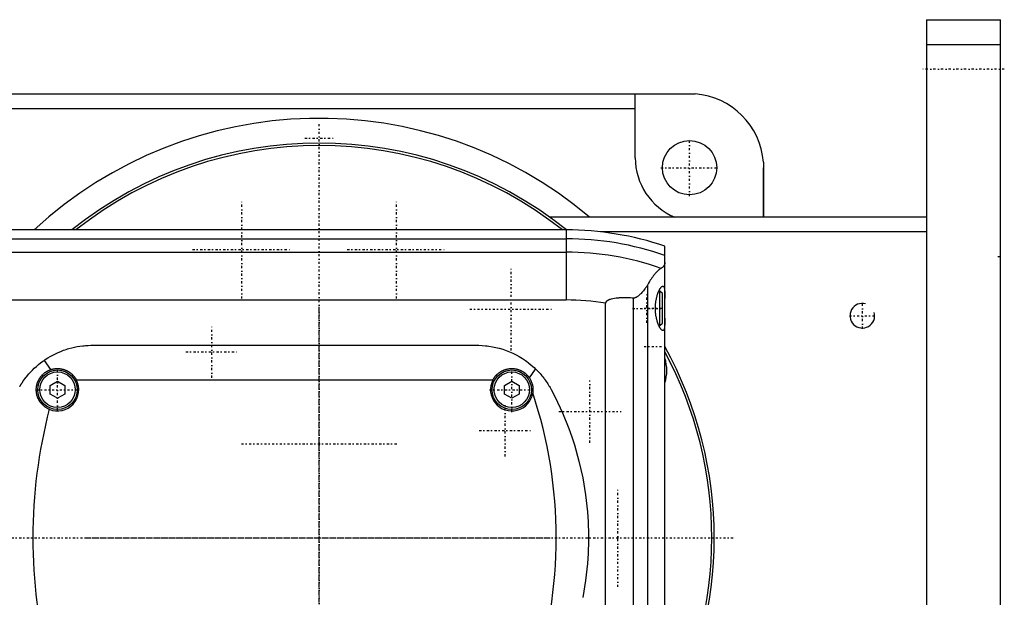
# Model space of a CAD drawing. Extents: x -602 to 139, y -105 to 105.
# Tile 6 of 6: x -61 to 139, y -12 to 105. Entities that reach past the tile are written whole.
import ezdxf

# ---------------------------------------------------------------- set-up
doc = ezdxf.new("R2010")
doc.units = 0
doc.linetypes.add('CENTER', pattern=[1.5, 0.45, -0.5, 0.05, -0.5])
for name, color, linetype in [('AM_0', 7, 'CONTINUOUS'), ('AM_10', 7, 'CONTINUOUS'), ('AM_7', 7, 'CENTER')]:
    doc.layers.add(name, color=color, linetype=linetype)

msp = doc.modelspace()

# ---------------------------------------------------------------- linework, layer by layer
at = {"layer": 'AM_0', "color": 7, "linetype": 'CONTINUOUS'}
for p, q in [((123, 105), (138, 105)), ((123, 105), (123, -105)), ((138, -105), (138, 105)), ((123, 100), (138, 100)), ((-75, 90), (75, 90)), ((64, 89.96), (76.12, 89.96)), ((64, 77), (64, 89.96)), ((-64, 87), (64, 87)), ((89.96, 76.12), (89.96, 65)), ((90, 65), (90, 75)), ((123, 65), (46.64, 65)), ((50, 62.39), (-340, 62.39)), ((50, 62.39), (50, 48.19)), ((123, 62), (56.95, 62)), ((-340, 60.6), (50, 60.6)), ((-340, 57.89), (50, 57.89)), ((70, -59.1), (70, 59.1)), ((66.48, 51.17), (66.48, -51.17)), ((69, 50), (68.79, 50)), ((69.5, 49.5), (69, 50)), ((69, 43), (69, 50)), ((-340, 48.19), (50, 48.19)), ((63.58, 48.57), (63.58, -48.57)), ((69.5, 43.5), (69.5, 49.5)), ((58, -47.52), (58, 47.52)), ((68.79, 43), (69, 43)), ((69, 43), (69.5, 43.5)), ((-46, 39), (32, 39)), ((-55.72, 35.94), (-54.39, 34.07)), ((42.58, 32.38), (43.84, 34.2)), ((-49.19, 32), (35.19, 32)), ((-54.5, 30.87), (-53, 31.73)), ((-54.5, 29.13), (-54.5, 30.87)), ((-53, 31.73), (-51.5, 30.87)), ((-51.5, 30.87), (-51.5, 29.13)), ((37.5, 30.87), (39, 31.73)), ((37.5, 29.13), (37.5, 30.87)), ((39, 31.73), (40.5, 30.87)), ((40.5, 30.87), (40.5, 29.13)), ((-53, 28.27), (-54.5, 29.13)), ((-51.5, 29.13), (-53, 28.27)), ((39, 28.27), (37.5, 29.13)), ((40.5, 29.13), (39, 28.27))]:
    msp.add_line(p, q, dxfattribs=at)
for points in [[(75, 90, 0), (75.18, 90, 0), (75.56, 89.99, 0), (75.93, 89.97, 0), (76.12, 89.96, 0)], [(89.96, 76.12, 0), (89.97, 75.93, 0), (89.99, 75.56, 0), (90, 75.18, 0), (90, 75, 0)], [(69.24, 54.6, 0), (69.18, 54.57, 0), (69.06, 54.49, 0), (68.94, 54.39, 0), (68.87, 54.34, 0), (68.8, 54.28, 0), (68.66, 54.16, 0), (68.52, 54.02, 0), (68.37, 53.87, 0), (68.21, 53.71, 0), (68.05, 53.53, 0), (67.97, 53.43, 0), (67.89, 53.34, 0), (67.72, 53.13, 0), (67.56, 52.91, 0), (67.39, 52.68, 0), (67.22, 52.44, 0), (67.05, 52.18, 0), (66.97, 52.04, 0), (66.88, 51.91, 0), (66.72, 51.62, 0), (66.55, 51.33, 0), (66.48, 51.17, 0)], [(70, 55.78, 0), (70, 55.74, 0), (69.99, 55.66, 0), (69.99, 55.58, 0), (69.98, 55.55, 0), (69.97, 55.51, 0), (69.95, 55.44, 0), (69.93, 55.37, 0), (69.9, 55.3, 0), (69.87, 55.23, 0), (69.84, 55.16, 0), (69.82, 55.13, 0), (69.79, 55.1, 0), (69.75, 55.03, 0), (69.7, 54.97, 0), (69.64, 54.91, 0), (69.58, 54.85, 0), (69.51, 54.79, 0), (69.48, 54.76, 0), (69.44, 54.73, 0), (69.37, 54.68, 0), (69.28, 54.63, 0), (69.24, 54.6, 0)], [(66.48, 51.17, 0), (66.4, 51.06, 0), (66.26, 50.84, 0), (66.11, 50.63, 0), (66.03, 50.53, 0), (65.95, 50.43, 0), (65.8, 50.23, 0), (65.65, 50.04, 0), (65.49, 49.85, 0), (65.34, 49.68, 0), (65.19, 49.52, 0), (65.11, 49.44, 0), (65.03, 49.36, 0), (64.88, 49.22, 0), (64.74, 49.09, 0), (64.58, 48.96, 0), (64.49, 48.89, 0), (64.46, 48.88, 0), (64.43, 48.86, 0), (64.42, 48.85, 0), (64.41, 48.84, 0), (64.38, 48.82, 0), (64.35, 48.8, 0), (64.32, 48.78, 0), (64.29, 48.77, 0), (64.26, 48.75, 0), (64.25, 48.74, 0), (64.24, 48.73, 0), (64.21, 48.72, 0), (64.18, 48.7, 0), (64.16, 48.7, 0), (64.15, 48.69, 0), (64.12, 48.68, 0), (64.08, 48.66, 0), (64.07, 48.66, 0), (64.05, 48.65, 0), (64.02, 48.64, 0), (63.99, 48.63, 0), (63.96, 48.62, 0), (63.93, 48.61, 0), (63.9, 48.6, 0), (63.88, 48.59, 0), (63.86, 48.59, 0), (63.83, 48.58, 0), (63.8, 48.58, 0), (63.76, 48.57, 0), (63.73, 48.57, 0), (63.7, 48.57, 0), (63.68, 48.57, 0), (63.66, 48.57, 0), (63.63, 48.57, 0), (63.6, 48.57, 0), (63.58, 48.57, 0)], [(69.59, 42, 0), (69.58, 42, 0), (69.55, 42, 0), (69.52, 42.01, 0), (69.51, 42.02, 0), (69.49, 42.02, 0), (69.46, 42.04, 0), (69.43, 42.06, 0), (69.4, 42.08, 0), (69.37, 42.1, 0), (69.33, 42.13, 0), (69.32, 42.15, 0), (69.3, 42.17, 0), (69.26, 42.2, 0), (69.23, 42.25, 0), (69.19, 42.29, 0), (69.16, 42.34, 0), (69.12, 42.39, 0), (69.1, 42.42, 0), (69.08, 42.45, 0), (69.05, 42.51, 0), (69.01, 42.57, 0), (68.99, 42.6, 0), (68.97, 42.63, 0), (68.93, 42.7, 0), (68.9, 42.77, 0), (68.88, 42.81, 0), (68.86, 42.85, 0), (68.82, 42.92, 0), (68.78, 43, 0), (68.75, 43.09, 0), (68.71, 43.17, 0), (68.68, 43.26, 0), (68.66, 43.3, 0), (68.64, 43.34, 0), (68.61, 43.43, 0), (68.58, 43.53, 0), (68.54, 43.62, 0), (68.51, 43.73, 0), (68.48, 43.83, 0), (68.46, 43.88, 0), (68.45, 43.93, 0), (68.42, 44.04, 0), (68.39, 44.16, 0), (68.36, 44.27, 0), (68.33, 44.39, 0), (68.3, 44.51, 0), (68.29, 44.57, 0), (68.28, 44.63, 0), (68.25, 44.75, 0), (68.23, 44.87, 0), (68.21, 45, 0), (68.19, 45.13, 0), (68.17, 45.26, 0), (68.16, 45.32, 0), (68.15, 45.39, 0), (68.14, 45.52, 0), (68.13, 45.65, 0), (68.12, 45.78, 0), (68.11, 45.91, 0), (68.1, 46.04, 0), (68.1, 46.11, 0), (68.09, 46.17, 0), (68.09, 46.31, 0), (68.09, 46.44, 0), (68.09, 46.5, 0), (68.09, 46.56, 0), (68.09, 46.69, 0), (68.09, 46.83, 0), (68.1, 46.89, 0), (68.1, 46.96, 0), (68.11, 47.09, 0), (68.12, 47.22, 0), (68.13, 47.35, 0), (68.14, 47.48, 0), (68.15, 47.61, 0), (68.16, 47.68, 0), (68.17, 47.74, 0), (68.19, 47.87, 0), (68.21, 48, 0), (68.23, 48.13, 0), (68.25, 48.25, 0), (68.28, 48.37, 0), (68.29, 48.43, 0), (68.3, 48.49, 0), (68.33, 48.61, 0), (68.36, 48.73, 0), (68.39, 48.84, 0), (68.42, 48.96, 0), (68.45, 49.07, 0), (68.46, 49.12, 0), (68.48, 49.17, 0), (68.51, 49.27, 0), (68.54, 49.38, 0), (68.58, 49.47, 0), (68.61, 49.57, 0), (68.64, 49.66, 0), (68.66, 49.7, 0), (68.68, 49.74, 0), (68.71, 49.83, 0), (68.75, 49.91, 0), (68.78, 50, 0), (68.82, 50.08, 0), (68.86, 50.15, 0), (68.88, 50.19, 0), (68.9, 50.23, 0), (68.93, 50.3, 0), (68.97, 50.37, 0), (68.99, 50.4, 0), (69.01, 50.43, 0), (69.05, 50.49, 0), (69.08, 50.55, 0), (69.1, 50.58, 0), (69.12, 50.61, 0), (69.16, 50.66, 0), (69.19, 50.71, 0), (69.23, 50.75, 0), (69.26, 50.8, 0), (69.3, 50.83, 0), (69.32, 50.85, 0), (69.33, 50.87, 0), (69.37, 50.9, 0), (69.4, 50.92, 0), (69.43, 50.94, 0), (69.46, 50.96, 0), (69.49, 50.98, 0), (69.51, 50.98, 0), (69.52, 50.99, 0), (69.55, 51, 0), (69.58, 51, 0), (69.59, 51, 0)], [(69.59, 51, 0), (69.62, 51, 0), (69.67, 50.98, 0), (69.72, 50.95, 0), (69.74, 50.93, 0), (69.76, 50.9, 0), (69.8, 50.83, 0), (69.84, 50.75, 0), (69.87, 50.65, 0), (69.9, 50.53, 0), (69.92, 50.4, 0), (69.93, 50.32, 0), (69.94, 50.25, 0), (69.96, 50.08, 0), (69.97, 49.91, 0), (69.98, 49.73, 0), (69.99, 49.53, 0), (69.99, 49.33, 0), (70, 49.22, 0), (70, 49.1, 0), (70, 48.87, 0), (70, 48.62, 0), (70, 48.5, 0)], [(63.58, 48.57, 0), (63.41, 48.58, 0), (63.07, 48.6, 0), (62.74, 48.62, 0), (62.57, 48.62, 0), (62.4, 48.63, 0), (62.07, 48.63, 0), (61.74, 48.63, 0), (61.42, 48.63, 0), (61.1, 48.62, 0), (60.78, 48.6, 0), (60.62, 48.58, 0), (60.46, 48.57, 0), (60.14, 48.54, 0), (59.8, 48.49, 0), (59.46, 48.43, 0), (59.13, 48.35, 0), (58.95, 48.3, 0), (58.9, 48.28, 0), (58.85, 48.27, 0), (58.82, 48.26, 0), (58.8, 48.25, 0), (58.75, 48.23, 0), (58.69, 48.21, 0), (58.67, 48.2, 0), (58.64, 48.19, 0), (58.59, 48.16, 0), (58.54, 48.14, 0), (58.51, 48.13, 0), (58.49, 48.11, 0), (58.44, 48.09, 0), (58.39, 48.06, 0), (58.34, 48.03, 0), (58.3, 48, 0), (58.25, 47.97, 0), (58.23, 47.95, 0), (58.21, 47.93, 0), (58.19, 47.91, 0), (58.18, 47.9, 0), (58.17, 47.9, 0), (58.17, 47.89, 0), (58.17, 47.89, 0), (58.16, 47.88, 0), (58.15, 47.88, 0), (58.15, 47.87, 0), (58.14, 47.86, 0), (58.13, 47.86, 0), (58.13, 47.85, 0), (58.13, 47.85, 0), (58.12, 47.84, 0), (58.12, 47.83, 0), (58.11, 47.83, 0), (58.11, 47.82, 0), (58.1, 47.81, 0), (58.1, 47.81, 0), (58.09, 47.81, 0), (58.09, 47.8, 0), (58.08, 47.79, 0), (58.08, 47.78, 0), (58.07, 47.78, 0), (58.07, 47.77, 0), (58.07, 47.76, 0), (58.07, 47.76, 0), (58.06, 47.75, 0), (58.06, 47.74, 0), (58.05, 47.73, 0), (58.05, 47.73, 0), (58.04, 47.72, 0), (58.04, 47.71, 0), (58.04, 47.71, 0), (58.04, 47.7, 0), (58.03, 47.69, 0), (58.03, 47.69, 0), (58.03, 47.68, 0), (58.03, 47.67, 0), (58.02, 47.67, 0), (58.02, 47.66, 0), (58.02, 47.66, 0), (58.02, 47.65, 0), (58.02, 47.64, 0), (58.01, 47.63, 0), (58.01, 47.62, 0), (58.01, 47.61, 0), (58.01, 47.61, 0), (58.01, 47.6, 0), (58.01, 47.59, 0), (58, 47.58, 0), (58, 47.57, 0), (58, 47.57, 0), (58, 47.56, 0), (58, 47.55, 0), (58, 47.55, 0), (58, 47.54, 0), (58, 47.53, 0), (58, 47.52, 0)], [(70, 44.5, 0), (70, 44.38, 0), (70, 44.13, 0), (70, 43.9, 0), (70, 43.78, 0), (69.99, 43.67, 0), (69.99, 43.47, 0), (69.98, 43.27, 0), (69.97, 43.09, 0), (69.96, 42.92, 0), (69.94, 42.75, 0), (69.93, 42.68, 0), (69.92, 42.6, 0), (69.9, 42.47, 0), (69.87, 42.35, 0), (69.84, 42.25, 0), (69.8, 42.17, 0), (69.76, 42.1, 0), (69.74, 42.07, 0), (69.72, 42.05, 0), (69.67, 42.02, 0), (69.62, 42, 0), (69.59, 42, 0)], [(-55.72, 35.94, 0), (-55.48, 36.11, 0), (-54.98, 36.44, 0), (-54.46, 36.74, 0), (-54.2, 36.89, 0), (-53.94, 37.03, 0), (-53.41, 37.3, 0), (-52.88, 37.55, 0), (-52.33, 37.78, 0), (-51.78, 37.99, 0), (-51.23, 38.18, 0), (-50.95, 38.26, 0), (-50.68, 38.34, 0), (-50.12, 38.49, 0), (-49.56, 38.62, 0), (-49, 38.73, 0), (-48.45, 38.82, 0), (-47.89, 38.89, 0), (-47.62, 38.92, 0), (-47.34, 38.95, 0), (-46.8, 38.98, 0), (-46.27, 39, 0), (-46, 39, 0)], [(32, 39, 0), (32.33, 39, 0), (33, 38.97, 0), (33.69, 38.92, 0), (34.03, 38.88, 0), (34.38, 38.83, 0), (35.07, 38.72, 0), (35.77, 38.58, 0), (36.46, 38.4, 0), (37.16, 38.2, 0), (37.85, 37.96, 0), (38.19, 37.83, 0), (38.53, 37.7, 0), (39.21, 37.4, 0), (39.87, 37.07, 0), (40.52, 36.71, 0), (41.16, 36.32, 0), (41.78, 35.91, 0), (42.08, 35.69, 0), (42.38, 35.46, 0), (42.96, 34.99, 0), (43.55, 34.48, 0), (43.84, 34.2, 0)], [(-60.65, 30.62, 0), (-60.65, 30.62, 0), (-60.65, 30.62, 0), (-60.65, 30.63, 0), (-60.64, 30.63, 0), (-60.64, 30.64, 0), (-60.64, 30.65, 0), (-60.63, 30.66, 0), (-60.62, 30.68, 0), (-60.61, 30.7, 0), (-60.59, 30.72, 0), (-60.59, 30.73, 0), (-60.58, 30.74, 0), (-60.57, 30.76, 0), (-60.55, 30.79, 0), (-60.53, 30.82, 0), (-60.52, 30.85, 0), (-60.5, 30.88, 0), (-60.49, 30.9, 0), (-60.48, 30.91, 0), (-60.45, 30.95, 0), (-60.43, 30.98, 0), (-60.42, 31, 0), (-60.41, 31.02, 0), (-60.39, 31.06, 0), (-60.36, 31.09, 0), (-60.35, 31.11, 0), (-60.34, 31.13, 0), (-60.31, 31.17, 0), (-60.29, 31.21, 0), (-60.26, 31.26, 0), (-60.23, 31.3, 0), (-60.2, 31.34, 0), (-60.19, 31.36, 0), (-60.17, 31.39, 0), (-60.14, 31.43, 0), (-60.11, 31.48, 0), (-60.01, 31.64, 0), (-59.81, 31.91, 0), (-59.59, 32.21, 0), (-59.35, 32.53, 0), (-59.21, 32.7, 0), (-59.07, 32.87, 0), (-58.77, 33.22, 0), (-58.43, 33.59, 0), (-58.07, 33.97, 0), (-57.69, 34.35, 0), (-57.28, 34.72, 0), (-57.07, 34.9, 0), (-56.86, 35.08, 0), (-56.41, 35.44, 0), (-55.96, 35.78, 0), (-55.72, 35.94, 0)], [(-54.66, 26.03, 0), (-54.7, 26.05, 0), (-54.79, 26.09, 0), (-54.88, 26.13, 0), (-54.92, 26.15, 0), (-54.97, 26.18, 0), (-55.05, 26.22, 0), (-55.14, 26.27, 0), (-55.22, 26.32, 0), (-55.31, 26.37, 0), (-55.39, 26.42, 0), (-55.43, 26.45, 0), (-55.47, 26.48, 0), (-55.55, 26.54, 0), (-55.63, 26.59, 0), (-55.7, 26.66, 0), (-55.78, 26.72, 0), (-55.85, 26.78, 0), (-55.89, 26.81, 0), (-55.92, 26.84, 0), (-55.99, 26.91, 0), (-56.06, 26.98, 0), (-56.09, 27.01, 0), (-56.13, 27.05, 0), (-56.19, 27.12, 0), (-56.26, 27.19, 0), (-56.29, 27.23, 0), (-56.32, 27.26, 0), (-56.38, 27.34, 0), (-56.44, 27.41, 0), (-56.49, 27.49, 0), (-56.55, 27.57, 0), (-56.6, 27.65, 0), (-56.63, 27.69, 0), (-56.65, 27.73, 0), (-56.7, 27.81, 0), (-56.75, 27.89, 0), (-56.79, 27.98, 0), (-56.84, 28.06, 0), (-56.88, 28.14, 0), (-56.9, 28.19, 0), (-56.92, 28.23, 0), (-56.96, 28.32, 0), (-56.99, 28.41, 0), (-57.03, 28.49, 0), (-57.06, 28.58, 0), (-57.09, 28.67, 0), (-57.1, 28.72, 0), (-57.12, 28.76, 0), (-57.15, 28.86, 0), (-57.17, 28.95, 0), (-57.19, 29.04, 0), (-57.21, 29.13, 0), (-57.23, 29.23, 0), (-57.24, 29.27, 0), (-57.25, 29.32, 0), (-57.26, 29.42, 0), (-57.27, 29.51, 0), (-57.28, 29.61, 0), (-57.29, 29.7, 0), (-57.3, 29.8, 0), (-57.3, 29.85, 0), (-57.3, 29.89, 0), (-57.3, 29.99, 0), (-57.3, 30.09, 0), (-57.3, 30.14, 0), (-57.3, 30.18, 0), (-57.29, 30.28, 0), (-57.28, 30.38, 0), (-57.28, 30.43, 0), (-57.27, 30.48, 0), (-57.26, 30.57, 0), (-57.25, 30.67, 0), (-57.23, 30.77, 0), (-57.21, 30.86, 0), (-57.19, 30.96, 0), (-57.18, 31.01, 0), (-57.17, 31.05, 0), (-57.14, 31.15, 0), (-57.12, 31.24, 0), (-57.09, 31.33, 0), (-57.06, 31.43, 0), (-57.02, 31.52, 0), (-57.01, 31.56, 0), (-56.99, 31.61, 0), (-56.95, 31.7, 0), (-56.91, 31.79, 0), (-56.87, 31.87, 0), (-56.83, 31.96, 0), (-56.78, 32.05, 0), (-56.76, 32.09, 0), (-56.73, 32.13, 0), (-56.68, 32.22, 0), (-56.63, 32.3, 0), (-56.58, 32.38, 0), (-56.53, 32.46, 0), (-56.47, 32.54, 0), (-56.44, 32.58, 0), (-56.41, 32.62, 0), (-56.35, 32.69, 0), (-56.29, 32.77, 0), (-56.23, 32.84, 0), (-56.17, 32.91, 0), (-56.1, 32.98, 0), (-56.07, 33.01, 0), (-56.03, 33.05, 0), (-55.97, 33.11, 0), (-55.9, 33.18, 0), (-55.86, 33.21, 0), (-55.82, 33.24, 0), (-55.75, 33.3, 0), (-55.68, 33.36, 0), (-55.64, 33.39, 0), (-55.6, 33.42, 0), (-55.53, 33.48, 0), (-55.45, 33.53, 0), (-55.37, 33.59, 0), (-55.29, 33.64, 0), (-55.21, 33.69, 0), (-55.17, 33.71, 0), (-55.13, 33.74, 0), (-55.05, 33.78, 0), (-54.96, 33.83, 0), (-54.88, 33.87, 0), (-54.79, 33.91, 0), (-54.7, 33.95, 0), (-54.66, 33.97, 0), (-54.62, 33.99, 0), (-54.53, 34.02, 0), (-54.44, 34.05, 0), (-54.39, 34.07, 0)], [(-54.39, 34.07, 0), (-54.36, 34.08, 0), (-54.31, 34.1, 0), (-54.26, 34.11, 0), (-54.23, 34.12, 0), (-54.2, 34.13, 0), (-54.15, 34.14, 0), (-54.09, 34.16, 0), (-54.03, 34.17, 0), (-53.98, 34.19, 0), (-53.92, 34.2, 0), (-53.9, 34.21, 0), (-53.87, 34.21, 0), (-53.81, 34.22, 0), (-53.76, 34.23, 0), (-53.7, 34.24, 0), (-53.64, 34.25, 0), (-53.59, 34.26, 0), (-53.56, 34.26, 0), (-53.53, 34.27, 0), (-53.48, 34.27, 0), (-53.42, 34.28, 0), (-53.39, 34.28, 0), (-53.37, 34.28, 0), (-53.31, 34.29, 0), (-53.25, 34.29, 0), (-53.23, 34.29, 0), (-53.2, 34.3, 0), (-53.14, 34.3, 0), (-53.09, 34.3, 0), (-53.03, 34.3, 0), (-52.98, 34.3, 0), (-52.93, 34.3, 0), (-52.9, 34.3, 0), (-52.87, 34.3, 0), (-52.82, 34.3, 0), (-52.76, 34.29, 0), (-52.7, 34.29, 0), (-52.65, 34.29, 0), (-52.59, 34.28, 0), (-52.57, 34.28, 0), (-52.54, 34.28, 0), (-52.48, 34.27, 0), (-52.43, 34.26, 0), (-52.37, 34.25, 0), (-52.31, 34.25, 0), (-52.26, 34.24, 0), (-52.23, 34.23, 0), (-52.2, 34.23, 0), (-52.15, 34.21, 0), (-52.09, 34.2, 0), (-52.04, 34.19, 0), (-51.98, 34.18, 0), (-51.92, 34.16, 0), (-51.9, 34.16, 0), (-51.87, 34.15, 0), (-51.81, 34.13, 0), (-51.76, 34.12, 0), (-51.7, 34.1, 0), (-51.65, 34.08, 0), (-51.6, 34.06, 0), (-51.57, 34.05, 0), (-51.54, 34.05, 0), (-51.49, 34.03, 0), (-51.43, 34, 0), (-51.41, 33.99, 0), (-51.38, 33.98, 0), (-51.33, 33.96, 0), (-51.28, 33.94, 0), (-51.25, 33.93, 0), (-51.22, 33.92, 0), (-51.17, 33.89, 0), (-51.12, 33.87, 0), (-51.07, 33.84, 0), (-51.02, 33.82, 0), (-50.97, 33.79, 0), (-50.94, 33.77, 0), (-50.92, 33.76, 0), (-50.87, 33.73, 0), (-50.82, 33.7, 0), (-50.77, 33.68, 0), (-50.72, 33.65, 0), (-50.67, 33.61, 0), (-50.65, 33.6, 0), (-50.62, 33.58, 0), (-50.58, 33.55, 0), (-50.53, 33.52, 0), (-50.48, 33.49, 0), (-50.44, 33.45, 0), (-50.39, 33.42, 0), (-50.37, 33.4, 0), (-50.35, 33.39, 0), (-50.31, 33.35, 0), (-50.26, 33.32, 0), (-50.22, 33.28, 0), (-50.18, 33.24, 0), (-50.14, 33.21, 0), (-50.12, 33.19, 0), (-50.09, 33.17, 0), (-50.05, 33.13, 0), (-50.01, 33.09, 0), (-49.98, 33.06, 0), (-49.94, 33.02, 0), (-49.9, 32.98, 0), (-49.88, 32.96, 0), (-49.86, 32.94, 0), (-49.82, 32.9, 0), (-49.79, 32.86, 0), (-49.77, 32.84, 0), (-49.75, 32.82, 0), (-49.72, 32.77, 0), (-49.68, 32.73, 0), (-49.66, 32.71, 0), (-49.64, 32.69, 0), (-49.61, 32.64, 0), (-49.58, 32.6, 0), (-49.54, 32.56, 0), (-49.51, 32.51, 0), (-49.48, 32.46, 0), (-49.46, 32.44, 0), (-49.44, 32.42, 0), (-49.41, 32.37, 0), (-49.38, 32.32, 0), (-49.35, 32.27, 0), (-49.32, 32.22, 0), (-49.29, 32.18, 0), (-49.28, 32.15, 0), (-49.26, 32.13, 0), (-49.23, 32.08, 0), (-49.21, 32.03, 0), (-49.19, 32, 0)], [(35.19, 32, 0), (35.21, 32.04, 0), (35.25, 32.11, 0), (35.3, 32.18, 0), (35.32, 32.22, 0), (35.34, 32.25, 0), (35.38, 32.33, 0), (35.43, 32.4, 0), (35.48, 32.46, 0), (35.52, 32.53, 0), (35.57, 32.6, 0), (35.6, 32.63, 0), (35.62, 32.66, 0), (35.67, 32.73, 0), (35.73, 32.79, 0), (35.78, 32.85, 0), (35.83, 32.91, 0), (35.89, 32.97, 0), (35.92, 33, 0), (35.94, 33.03, 0), (36, 33.08, 0), (36.06, 33.14, 0), (36.09, 33.16, 0), (36.12, 33.19, 0), (36.18, 33.25, 0), (36.24, 33.3, 0), (36.27, 33.32, 0), (36.3, 33.35, 0), (36.37, 33.4, 0), (36.43, 33.45, 0), (36.5, 33.5, 0), (36.57, 33.55, 0), (36.64, 33.59, 0), (36.67, 33.62, 0), (36.71, 33.64, 0), (36.78, 33.68, 0), (36.85, 33.72, 0), (36.92, 33.77, 0), (37, 33.8, 0), (37.07, 33.84, 0), (37.11, 33.86, 0), (37.15, 33.88, 0), (37.22, 33.92, 0), (37.3, 33.95, 0), (37.38, 33.98, 0), (37.46, 34.01, 0), (37.53, 34.04, 0), (37.57, 34.06, 0), (37.61, 34.07, 0), (37.69, 34.1, 0), (37.77, 34.12, 0), (37.85, 34.14, 0), (37.93, 34.17, 0), (38.02, 34.19, 0), (38.06, 34.2, 0), (38.1, 34.2, 0), (38.18, 34.22, 0), (38.26, 34.24, 0), (38.34, 34.25, 0), (38.42, 34.26, 0), (38.51, 34.27, 0), (38.55, 34.28, 0), (38.59, 34.28, 0), (38.67, 34.29, 0), (38.75, 34.29, 0), (38.79, 34.29, 0), (38.83, 34.3, 0), (38.91, 34.3, 0), (38.99, 34.3, 0), (39.03, 34.3, 0), (39.07, 34.3, 0), (39.15, 34.3, 0), (39.23, 34.29, 0), (39.31, 34.29, 0), (39.39, 34.28, 0), (39.48, 34.27, 0), (39.52, 34.27, 0), (39.56, 34.26, 0), (39.64, 34.25, 0), (39.72, 34.24, 0), (39.8, 34.22, 0), (39.88, 34.21, 0), (39.97, 34.19, 0), (40.01, 34.18, 0), (40.05, 34.17, 0), (40.13, 34.15, 0), (40.21, 34.13, 0), (40.29, 34.1, 0), (40.37, 34.08, 0), (40.45, 34.05, 0), (40.49, 34.03, 0), (40.53, 34.02, 0), (40.61, 33.99, 0), (40.68, 33.96, 0), (40.76, 33.92, 0), (40.84, 33.89, 0), (40.91, 33.85, 0), (40.95, 33.83, 0), (40.99, 33.81, 0), (41.06, 33.77, 0), (41.13, 33.73, 0), (41.21, 33.69, 0), (41.28, 33.65, 0), (41.35, 33.6, 0), (41.38, 33.58, 0), (41.42, 33.56, 0), (41.48, 33.51, 0), (41.55, 33.46, 0), (41.58, 33.44, 0), (41.62, 33.41, 0), (41.68, 33.36, 0), (41.75, 33.31, 0), (41.78, 33.28, 0), (41.81, 33.26, 0), (41.87, 33.2, 0), (41.93, 33.15, 0), (41.99, 33.09, 0), (42.04, 33.04, 0), (42.1, 32.98, 0), (42.13, 32.95, 0), (42.15, 32.92, 0), (42.21, 32.86, 0), (42.26, 32.8, 0), (42.31, 32.74, 0), (42.36, 32.68, 0), (42.42, 32.61, 0), (42.44, 32.58, 0), (42.46, 32.55, 0), (42.51, 32.48, 0), (42.56, 32.41, 0), (42.58, 32.38, 0)], [(43.84, 34.2, 0), (43.95, 34.1, 0), (44.15, 33.89, 0), (44.35, 33.68, 0), (44.45, 33.58, 0), (44.55, 33.47, 0), (44.74, 33.26, 0), (44.93, 33.04, 0), (45.12, 32.82, 0), (45.3, 32.59, 0), (45.48, 32.36, 0), (45.57, 32.25, 0), (45.65, 32.13, 0), (45.82, 31.9, 0), (45.99, 31.66, 0), (46.15, 31.42, 0), (46.31, 31.17, 0), (46.47, 30.93, 0), (46.54, 30.8, 0), (46.62, 30.68, 0), (46.76, 30.43, 0), (46.91, 30.17, 0), (46.98, 30.04, 0)], [(42.58, 32.38, 0), (42.63, 32.3, 0), (42.72, 32.15, 0), (42.81, 32, 0), (42.85, 31.92, 0), (42.89, 31.84, 0), (42.96, 31.68, 0), (43.03, 31.51, 0), (43.08, 31.35, 0), (43.14, 31.18, 0), (43.18, 31.01, 0), (43.2, 30.92, 0), (43.22, 30.84, 0), (43.25, 30.66, 0), (43.27, 30.49, 0), (43.29, 30.31, 0), (43.3, 30.13, 0), (43.3, 29.96, 0), (43.3, 29.87, 0), (43.29, 29.78, 0), (43.28, 29.61, 0), (43.26, 29.43, 0), (43.25, 29.34, 0)], [(46.98, 30.04, 0), (47.78, 28.5, 0), (49.26, 25.34, 0), (50.56, 22.12, 0), (51.14, 20.48, 0), (51.68, 18.83, 0), (52.61, 15.49, 0), (53.37, 12.11, 0), (53.94, 8.69, 0), (54.32, 5.23, 0), (54.45, 3.2, 0), (54.48, 2.63, 0), (54.5, 2.05, 0), (54.51, 1.76, 0), (54.52, 1.47, 0), (54.53, 0.89, 0), (54.53, 0.31, 0), (54.53, 0.02, 0), (54.53, -0.27, 0), (54.53, -0.86, 0), (54.52, -1.44, 0), (54.51, -1.73, 0), (54.5, -2.02, 0), (54.48, -2.6, 0), (54.45, -3.18, 0), (54.32, -5.21, 0), (53.94, -8.67, 0), (53.37, -12.1, 0)]]:
    msp.add_polyline3d(points, dxfattribs=at)
for centre, radius in [((75, 75), 5.5), ((-53, 30), 4), ((39, 30), 4), ((-53, 30), 3.6), ((39, 30), 3.6)]:
    msp.add_circle(centre, radius, dxfattribs=at)
for centre, radius, start, end in [((75, 75), 15, 4.2866, 85.7134), ((0, 0), 85, 49.8808, 132.7792), ((0, 0), 80, 51.2468, 128.7532), ((0, 0), 79.5, 51.698, 128.302), ((77, 77), 13, 180, 247.3801), ((50, 0), 62.39, 71.3023, 90), ((50, 0), 60.6, 70.7279, 90), ((50, 0), 57.89, 70.5884, 90), ((50, 0), 48.19, 80.4445, 90), ((0, 0), 80, 331.045, 28.955), ((0, 0), 79.5, 331.7031, 28.2969), ((62.4, 33.88), 8, 341.8968, 18.1032), ((-53, 30), 4.3, 247.3468, 27.7177), ((39, 30), 4.3, 152.2823, 351.2132), ((-45, 0), 93, 341.6079, 18.3921), ((45, 0), 103, 165.3606, 194.6394)]:
    msp.add_arc(centre, radius, start, end, dxfattribs=at)
at = {"layer": 'AM_10', "color": 7, "linetype": 'CONTINUOUS'}
msp.add_arc((110, 45), 2.5, 75, 15, dxfattribs=at)
at = {"layer": 'AM_7', "color": 4, "linetype": 'CENTER'}
for p, q in [((138.75, 95), (122.25, 95)), ((0, -84), (0, 84)), ((-2.89, 81), (2.89, 81)), ((75, 69.22), (75, 80.78)), ((69.22, 75), (80.78, 75)), ((-15.66, 48.46), (-15.66, 68.41)), ((15.66, 48.46), (15.66, 68.41)), ((-25.63, 58.44), (-5.68, 58.44)), ((5.68, 58.44), (25.63, 58.44)), ((137.47, 57), (138.03, 57)), ((38.89, 37.95), (38.89, 54.75)), ((66.35, 43.57), (66.35, 49.35)), ((0, -47.25), (0, 47.25)), ((30.49, 46.35), (47.29, 46.35)), ((63.46, 46.46), (69.24, 46.46)), ((65.8, 46.5), (70.2, 46.5)), ((110, 42.37), (110, 47.63)), ((107.38, 45), (112.62, 45)), ((-21.75, 32.42), (-21.75, 42.92)), ((65.8, 38.75), (70.2, 38.75)), ((-27, 37.67), (-16.5, 37.67)), ((-53, 25.8), (-53, 34.2)), ((39, 25.48), (39, 34.52)), ((-57.2, 30), (-48.8, 30)), ((34.49, 30), (43.52, 30)), ((54.83, 19.27), (54.83, 31.87)), ((37.67, 16.5), (37.67, 27)), ((48.53, 25.57), (61.13, 25.57)), ((32.42, 21.75), (42.92, 21.75)), ((-15.75, 19), (15.75, 19)), ((60.5, -9.97), (60.5, 9.97)), ((-84, 0), (84, 0)), ((-47.25, 0), (47.25, 0))]:
    msp.add_line(p, q, dxfattribs=at)

doc.saveas('drawing.dxf')
